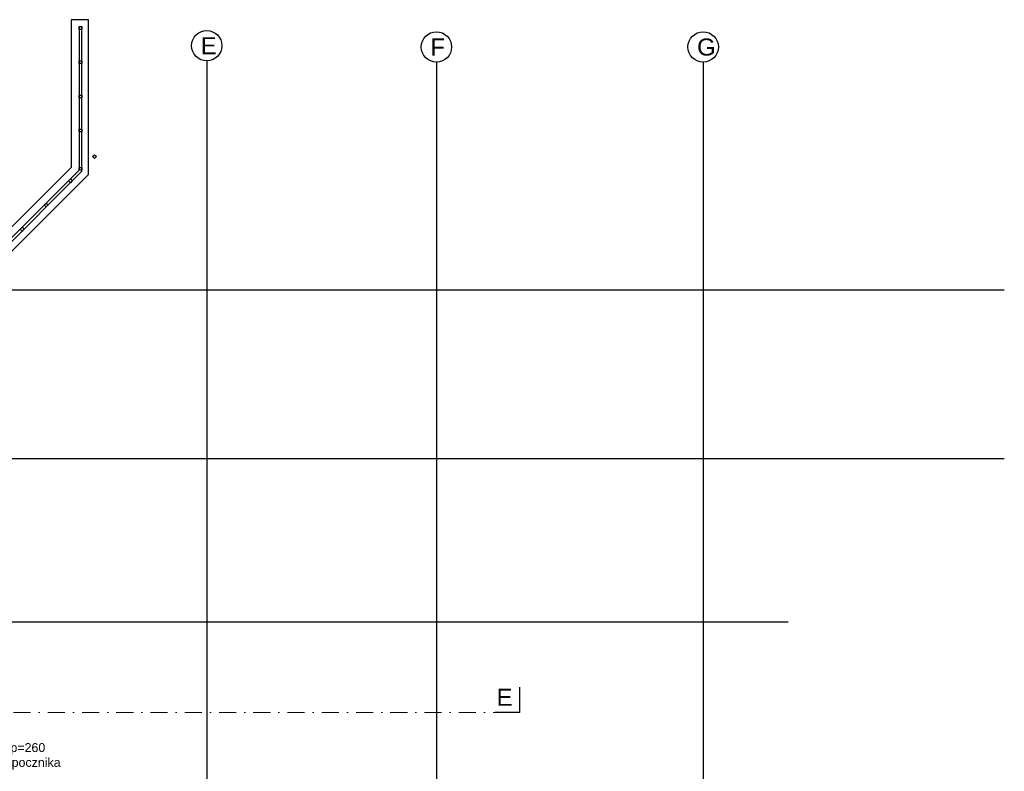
# Model space of a CAD drawing. Header units: millimetres. Extents: x -7023 to 53801, y 9849 to 33561.
# Tile 256 of 256: x 12413 to 13853, y 24359 to 25459. Entities that reach past the tile are written whole.
import ezdxf

# ---------------------------------------------------------------- set-up
doc = ezdxf.new("R2010")
doc.units = ezdxf.units.MM
doc.linetypes.add('DASHDOT', pattern=[1, 0.5, -0.25, 0, -0.25])
doc.layers.add('.IE_podklad', color=252, linetype='Continuous')
doc.styles.add('Arial', font='arial.ttf', dxfattribs={"height": 125})
doc.styles.get("Standard").update_dxf_attribs({"font": 'arial.ttf'})

msp = doc.modelspace()

# ---------------------------------------------------------------- linework, layer by layer
at = {"layer": '.IE_podklad'}
for p, q in [((12513.4, 25458.9), (12488.4, 25458.9)), ((12488.4, 25458.9), (12488.4, 25242.9)), ((12499.9, 25448.7), (12499.9, 25238.8)), ((12499.9, 25444.7), (12499.9, 25448.7)), ((12499.9, 25448.7), (12503.9, 25448.7)), ((12503.9, 25237.2), (12503.9, 25448.7)), ((12503.9, 25448.7), (12503.9, 25444.7)), ((12513.4, 25232.5), (12513.4, 25458.9)), ((12503.9, 25444.7), (12499.9, 25444.7)), ((12499.9, 25394.7), (12499.9, 25398.7)), ((12499.9, 25398.7), (12503.9, 25398.7)), ((12503.9, 25394.7), (12499.9, 25394.7)), ((12503.9, 25398.7), (12503.9, 25394.7)), ((12499.9, 25344.7), (12499.9, 25348.7)), ((12499.9, 25348.7), (12503.9, 25348.7)), ((12503.9, 25348.7), (12503.9, 25344.7)), ((12503.9, 25344.7), (12499.9, 25344.7)), ((12499.9, 25294.7), (12499.9, 25298.7)), ((12499.9, 25298.7), (12503.9, 25298.7)), ((12503.9, 25294.7), (12499.9, 25294.7)), ((12503.9, 25298.7), (12503.9, 25294.7)), ((12519.6, 25258.6), (12522.4, 25261.4)), ((12522.4, 25261.4), (12525.3, 25258.6)), ((12522.4, 25255.7), (12519.6, 25258.6)), ((12525.3, 25258.6), (12522.4, 25255.7)), ((12488.4, 25242.9), (12338.4, 25092.9)), ((12499.9, 25238.8), (12342.8, 25081.8)), ((12345.7, 25079), (12503.9, 25237.2)), ((12348.7, 25067.9), (12513.4, 25232.5)), ((12499.9, 25238.8), (12499.9, 25242.8)), ((12499.9, 25242.8), (12503.9, 25242.8)), ((12503.9, 25238.8), (12499.9, 25238.8)), ((12503.9, 25242.8), (12503.9, 25238.8)), ((12484.3, 25223.2), (12487.1, 25226)), ((12487.1, 25220.4), (12484.3, 25223.2)), ((12487.1, 25226), (12489.9, 25223.2)), ((12489.9, 25223.2), (12487.1, 25220.4)), ((12448.9, 25187.9), (12451.7, 25190.7)), ((12451.7, 25190.7), (12454.6, 25187.9)), ((12451.7, 25185), (12448.9, 25187.9)), ((12454.6, 25187.9), (12451.7, 25185)), ((12413.5, 25152.5), (12416.4, 25155.3)), ((12416.4, 25149.7), (12413.5, 25152.5)), ((12416.4, 25155.3), (12419.2, 25152.5)), ((12419.2, 25152.5), (12416.4, 25149.7))]:
    msp.add_line(p, q, dxfattribs=at)
at = {"layer": '.IE_podklad', "ltscale": 30}
for p, q in [((12686.5, 25398.6), (12686.5, 23309.3)), ((13022.5, 25396.7), (13022.5, 23309.3)), ((13412.6, 25396.7), (13412.6, 23309.3))]:
    msp.add_line(p, q, dxfattribs=at)
at = {"layer": '.IE_podklad', "ltscale": 25}
for p, q in [((10554.1, 25063.9), (13853.1, 25063.9)), ((10554.1, 24816.9), (13853.1, 24816.9)), ((10554.1, 24577.9), (13536.7, 24577.9)), ((13144.4, 24445.5), (13144.4, 24482.6))]:
    msp.add_line(p, q, dxfattribs=at)
at = {"layer": '.IE_podklad', "linetype": 'DASHDOT', "lineweight": 13, "ltscale": 50}
msp.add_line((10550.2, 24445.5), (13108.5, 24445.5), dxfattribs=at)
at = {"layer": '.IE_podklad', "lineweight": 30, "ltscale": 25}
msp.add_line((13144.4, 24445.5), (13108.5, 24445.5), dxfattribs=at)
at = {"layer": '.IE_podklad', "linetype": 'Continuous'}
for centre in [(12686.5, 25420.8), (13022.5, 25419), (13412.6, 25419)]:
    msp.add_circle(centre, 22.2, dxfattribs=at)

# ---------------------------------------------------------------- texts
at = {"layer": '.IE_podklad', "linetype": 'Continuous', "ltscale": 25, "style": 'Arial'}
msp.add_text('E', height=25, dxfattribs=at).set_placement((13110.5, 24455.3))
at = {"layer": '.IE_podklad', "char_height": 25, "attachment_point": 1}
for s, insert, width in [('E', (12677.6, 25433.3), 28.914), ('E', (12677.6, 25433.3), 492.116), ('F', (13013.6, 25431.4), 492.116), ('G', (13403.7, 25431.4), 492.116)]:
    msp.add_mtext(s, dxfattribs=dict(at, insert=insert, width=width))
at = {"layer": '.IE_podklad', "insert": (12419.8, 24400.6), "char_height": 13, "attachment_point": 2}
msp.add_mtext('\\pxqc;hp=260 \\Pod spocznika', dxfattribs=at)

doc.saveas('drawing.dxf')
